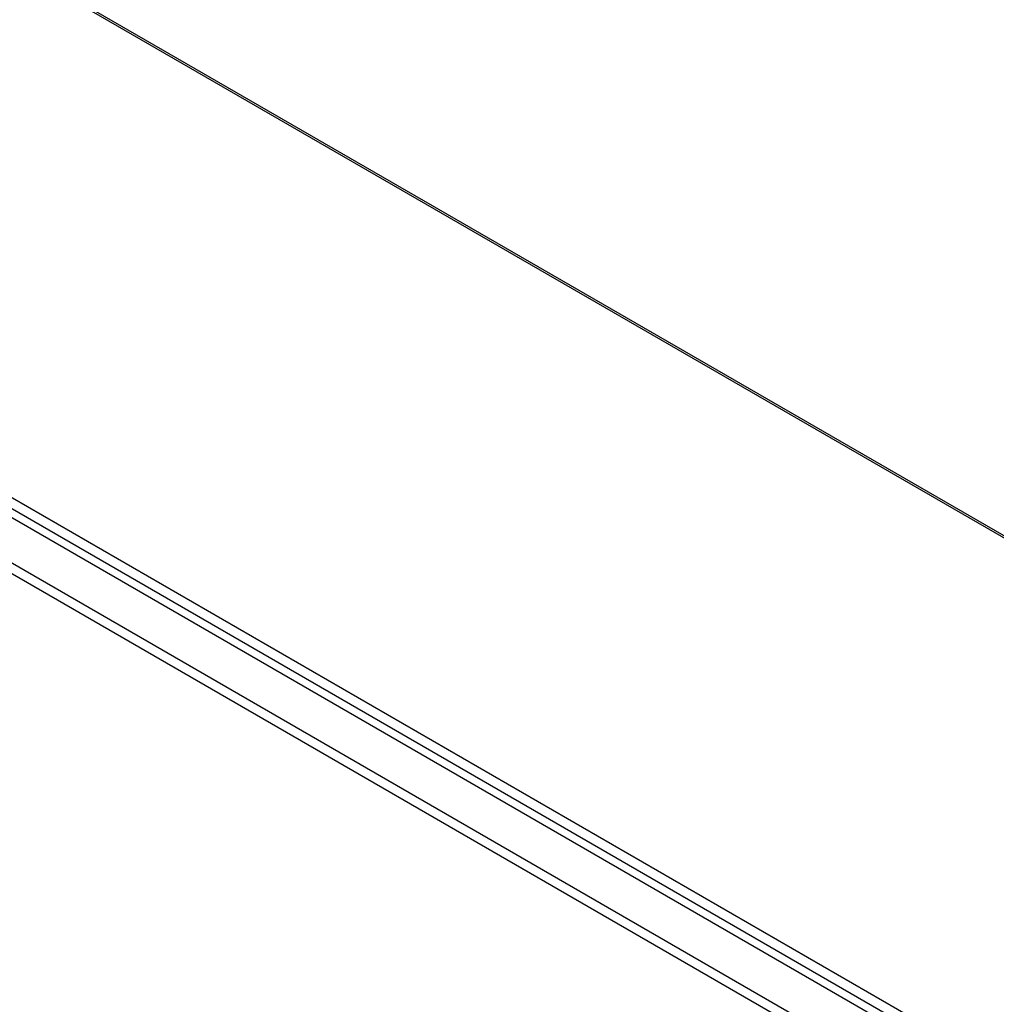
# Model space of a CAD drawing. Header units: inches. Extents: x 635 to 745, y 253 to 341.
# Tile 92 of 127: x 701 to 716, y 292 to 306. Entities that reach past the tile are written whole.
import ezdxf

# ---------------------------------------------------------------- set-up
doc = ezdxf.new("R2010")
doc.units = ezdxf.units.IN
doc.header["$MEASUREMENT"] = 0
doc.layers.add('Visible Edges(ANSI)', color=7, linetype='Continuous', lineweight=25)
doc.layers.add('Visible Tangent Edges(ANSI)', color=7, linetype='Continuous', lineweight=25)

msp = doc.modelspace()

# ---------------------------------------------------------------- linework, layer by layer
at = {"layer": 'Visible Edges(ANSI)'}
for p, q in [((694.093, 311.062), (743.871, 282.322)), ((686.981, 306.834), (737.613, 277.601))]:
    msp.add_line(p, q, dxfattribs=at)
at = {"layer": 'Visible Tangent Edges(ANSI)'}
for p, q in [((743.871, 282.289), (694.043, 311.057)), ((737.884, 277.742), (687.112, 307.056)), ((687.042, 306.934), (737.814, 277.621)), ((686.39, 306.493), (737.023, 277.26)), ((736.953, 277.139), (686.32, 306.371))]:
    msp.add_line(p, q, dxfattribs=at)

doc.saveas('drawing.dxf')
